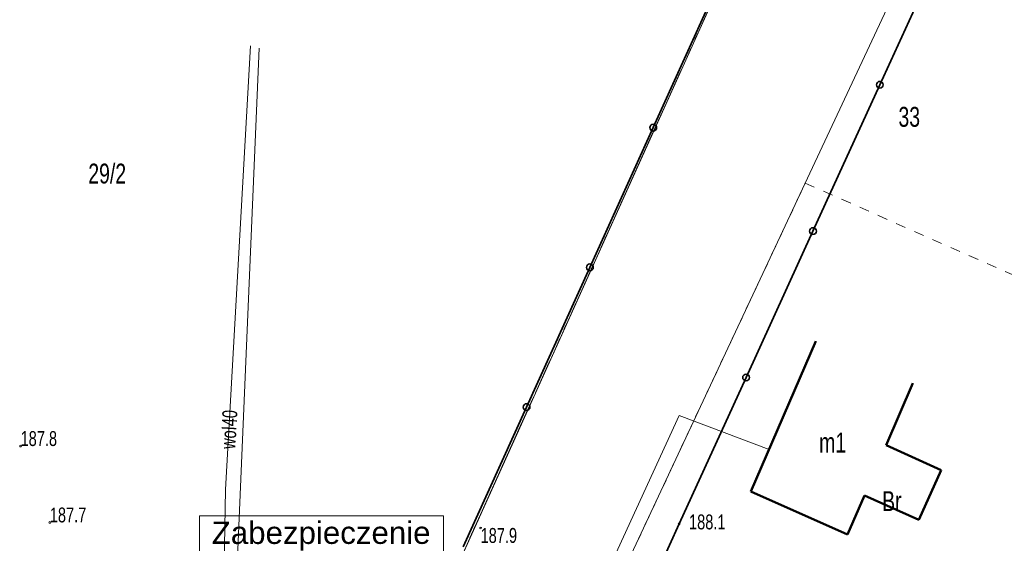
# Model space of a CAD drawing. Header units: millimetres. Extents: x 1024 to 29474, y -14562 to 6512.
# Tile 25 of 83: x 21063 to 21113, y 3067 to 3094. Entities that reach past the tile are written whole.
import ezdxf
from ezdxf.enums import TextEntityAlignment as Align

# ---------------------------------------------------------------- set-up
doc = ezdxf.new("R2010")
doc.units = ezdxf.units.MM
for name, pattern in [('3_EGBU_A', [0]), ('4_SUEP_A', [0]), ('4_SUWP', [0]), ('EGDE', [0]), ('EGKK', [2, 1.5, -0.5]), ('EGUG', [1, 0.5, -0.5])]:
    doc.linetypes.add(name, pattern=pattern)
for name, color, linetype, lineweight in [('D.O. Kilometraż', 250, 'Continuous', 20), ('Dzialki', 7, 'EGDE', 18), ('EGBB_E_T_0', 7, 'Continuous', 20), ('EGBB_L_0', 7, '3_EGBU_A', 50), ('Kontury', 3, 'EGKK', 18), ('Numery_dzialek', 7, 'Continuous', 9), ('Numery_uzytkow', 3, 'Continuous', 9), ('OTO_L_0', 7, 'Continuous', 35), ('OTR_T_1', 7, 'Continuous', 18), ('SUEP_L_0', 1, '4_SUEP_A', 18), ('SUWP_E_T_0', 5, 'Continuous', 0), ('SUWP_L_0', 5, '4_SUWP', 18), ('Uzytki', 3, 'EGUG', 18)]:
    doc.layers.add(name, color=color, linetype=linetype, lineweight=lineweight)
doc.styles.get("Standard").update_dxf_attribs({"font": 'arial.ttf'})

# ---------------------------------------------------------------- blocks, each defined once
blk = doc.blocks.new('2_OTRN')
at = {"linetype": 'Continuous'}
blk.add_circle((0, 0), 0.045, dxfattribs=at)
blk = doc.blocks.new('Wykno-Rudnik')
at = {"layer": 'Dzialki'}
for p, q in [((4971.082, 3130.922), (4937.002, 3058.232)), ((4951.602, 3109.002), (4929.362, 3059.792))]:
    blk.add_line(p, q, dxfattribs=at)
at = {"layer": 'EGBB_L_0', "linetype": '3_EGBU_A'}
for p, q in [((4950.272, 3077.432), (4947.002, 3069.872)), ((4953.804, 3072.204), (4955.152, 3075.322)), ((4956.572, 3070.952), (4953.804, 3072.204)), ((4955.442, 3068.452), (4956.572, 3070.952)), ((4947.002, 3069.872), (4951.862, 3067.712)), ((4952.708, 3069.669), (4951.862, 3067.712)), ((4952.708, 3069.669), (4955.442, 3068.452))]:
    blk.add_line(p, q, dxfattribs=at)
at = {"layer": 'Kontury'}
blk.add_line((4951.602, 3109.002), (4929.362, 3059.792), dxfattribs=at)
at = {"layer": 'OTO_L_0'}
for p, q in [((4956.853, 3097.682), (4953.488, 3090.324)), ((4945.273, 3095.192), (4942.087, 3088.168)), ((4953.488, 3090.324), (4950.123, 3082.967)), ((4942.087, 3088.168), (4938.901, 3081.144)), ((4950.123, 3082.967), (4946.757, 3075.61)), ((4938.901, 3081.144), (4935.715, 3074.12)), ((4946.757, 3075.61), (4943.392, 3068.252)), ((4935.715, 3074.12), (4932.529, 3067.096)), ((4943.392, 3068.252), (4940.288, 3061.425))]:
    blk.add_line(p, q, dxfattribs=at)
for centre in [(4953.488, 3090.324), (4942.087, 3088.168), (4950.123, 3082.967), (4938.901, 3081.144), (4946.757, 3075.61), (4935.715, 3074.12)]:
    blk.add_circle(centre, 0.17, dxfattribs=at)
at = {"layer": 'SUEP_L_0', "linetype": '4_SUEP_A'}
blk.add_line((4921.132, 3065.652), (4922.259, 3092.163), dxfattribs=at)
at = {"layer": 'SUWP_L_0', "linetype": '4_SUWP'}
for p, q in [((4920.572, 3069.972), (4921.832, 3092.282)), ((4934.362, 3054.102), (4943.392, 3073.692)), ((4943.392, 3073.692), (4947.915, 3071.983)), ((4920.392, 3060.932), (4920.572, 3069.972))]:
    blk.add_line(p, q, dxfattribs=at)
at = {"layer": 'Uzytki'}
for p, q in [((4929.362, 3059.792), (4951.602, 3109.002)), ((4937.002, 3058.232), (4949.732, 3085.372)), ((4949.732, 3085.372), (4968.042, 3077.312))]:
    blk.add_line(p, q, dxfattribs=at)
at = {"layer": 'OTR_T_1'}
for p in [(4910.262, 3072.162), (4911.732, 3068.322), (4933.402, 3068.042), (4943.392, 3068.252)]:
    blk.add_blockref('2_OTRN', p, dxfattribs=at)
at = {"layer": 'EGBB_E_T_0', "width": 0.7}
blk.add_text('m1', height=1, dxfattribs=at).set_placement((4951.112, 3072.336), align=Align.MIDDLE)
at = {"layer": 'Numery_dzialek', "width": 0.7}
for s, p in [('33', (4954.422, 3089.212)), ('29/2', (4913.669, 3086.36))]:
    blk.add_text(s, height=1, dxfattribs=at).set_placement(p, align=Align.TOP_LEFT)
at = {"layer": 'Numery_uzytkow', "width": 0.7}
blk.add_text('Br', height=1, dxfattribs=at).set_placement((4953.602, 3069.892), align=Align.TOP_LEFT)
at = {"layer": 'OTR_T_1', "lineweight": 9, "width": 0.7}
for s, p in [('187.8', (4910.262, 3072.162)), ('187.7', (4911.732, 3068.322)), ('188.1', (4943.888, 3067.971))]:
    blk.add_text(s, height=0.75, dxfattribs=at).set_placement(p)
blk.add_text('187.9', height=0.75, dxfattribs=at).set_placement((4933.402, 3068.042), align=Align.TOP_LEFT)
at = {"layer": 'SUWP_E_T_0', "lineweight": 9, "width": 0.7}
blk.add_text('woI40', height=0.75, rotation=86.7675, dxfattribs=at).set_placement((4920.743, 3072.997), align=Align.MIDDLE)

msp = doc.modelspace()

# ---------------------------------------------------------------- linework, layer by layer
at = {"layer": 'D.O. Kilometraż', "ltscale": 0.3}
msp.add_lwpolyline([(21072.304, 3068.659), (21084.576, 3068.659), (21084.576, 3062.812), (21072.304, 3062.812)], close=True, dxfattribs=at)

# ---------------------------------------------------------------- block references
msp.add_blockref('Wykno-Rudnik', (16153.042, 0))

# ---------------------------------------------------------------- texts
at = {"layer": 'D.O. Kilometraż', "ltscale": 0.3, "insert": (21072.919, 3068.364), "char_height": 1.125, "width": 11.55804, "attachment_point": 1, "rotation": 0.0229}
msp.add_mtext('Zabezpieczenie rurą osłonowa dwudzielną', dxfattribs=at)

doc.saveas('drawing.dxf')
